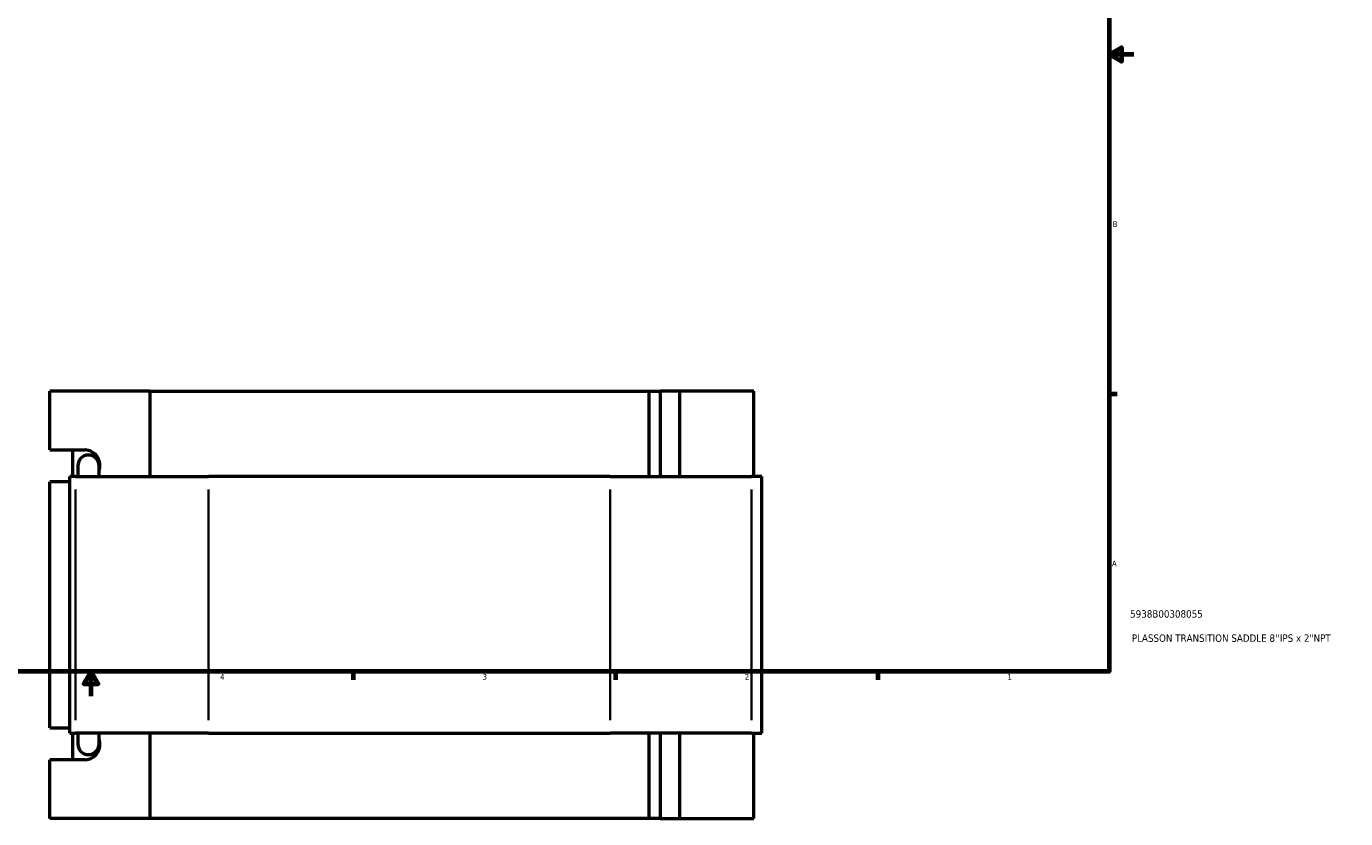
# Model space of a CAD drawing. Header units: inches. Extents: x -0.9 to 58.2, y -1.4 to 47.5.
# Tile 3 of 7: x 16 to 37.3, y -1.4 to 11.5. Entities that reach past the tile are written whole.
import ezdxf

# ---------------------------------------------------------------- set-up
doc = ezdxf.new("R2010")
doc.units = ezdxf.units.IN
doc.header["$MEASUREMENT"] = 0
for name, color, linetype, lineweight in [('Border (ANSI)', 7, 'Continuous', 70), ('Title (ANSI)', 7, 'Continuous', 50), ('Visible (ANSI)', 7, 'Continuous', 50), ('Visible Narrow (ANSI)', 7, 'Continuous', 35)]:
    doc.layers.add(name, color=color, linetype=linetype, lineweight=lineweight)
doc.styles.add('Note Text (ANSI)', font='tahoma.ttf')
doc.styles.add('Text Style29', font='tahoma.ttf')

# ---------------------------------------------------------------- blocks, each defined once
blk = doc.blocks.new('Borders Default Border')
at = {"layer": 'Border (ANSI)'}
for p, q in [((33.5, 5.5), (33.634, 5.5)), ((21.25, 1), (21.25, 0.866)), ((25.5, 1), (25.5, 0.866)), ((29.75, 1), (29.75, 0.866))]:
    blk.add_line(p, q, dxfattribs=at)
at = {"layer": 'Border (ANSI)', "flags": 128}
for points in [[(0.5, 1), (0.5, 21), (33.5, 21), (33.5, 1), (0.5, 1)], [(33.9, 11), (33.5, 11), (33.7, 11.115), (33.7, 10.885), (33.5, 11)], [(17, 0.6), (17, 1), (16.885, 0.8), (17.115, 0.8), (17, 1)]]:
    blk.add_lwpolyline(points, dxfattribs=at)
at = {"layer": 'Border (ANSI)', "color": 5, "true_color": 0x0000ff, "char_height": 0.0945, "attachment_point": 7, "style": 'Note Text (ANSI)'}
for s, insert in [('B', (33.558, 8.203)), ('A', (33.547, 2.703)), ('4', (19.092, 0.866)), ('3', (23.346, 0.864)), ('2', (27.596, 0.866)), ('1', (31.854, 0.866))]:
    blk.add_mtext(s, dxfattribs=dict(at, insert=insert))
blk = doc.blocks.new('Title Blocks ANSI - Large')
at = {"layer": 'Title (ANSI)', "color": 5, "true_color": 0x0000ff, "style": 'Text Style29'}
for tag, p in [('PART_NUMBER_001', (0.341, 0.873)), ('DESCRIPTION_001', (0.369, 0.481))]:
    blk.add_attdef(tag, p, '', height=0.12, dxfattribs=at)

msp = doc.modelspace()

# ---------------------------------------------------------------- linework, layer by layer
at = {"layer": 'Visible (ANSI)'}
for p, q in [((16.3339, 4.5909), (16.3339, 5.5453)), ((17.9521, 5.5453), (16.3339, 5.5453)), ((17.9521, 5.5453), (17.9521, 4.1593)), ((17.9521, 5.5453), (26.0431, 5.5453)), ((26.0431, 5.5453), (26.2298, 5.5453)), ((26.0431, 4.1593), (26.0431, 5.5453)), ((26.545, 5.5453), (26.2298, 5.5453)), ((26.2298, 4.1593), (26.2298, 5.5453)), ((27.7438, 5.5453), (26.545, 5.5453)), ((26.545, 4.1593), (26.545, 5.5453)), ((27.7438, 4.1593), (27.7438, 5.5453)), ((16.3339, 4.5909), (16.9003, 4.5909)), ((16.7019, 4.1593), (16.7019, 4.5909)), ((16.7853, 4.3358), (16.7853, 4.1593)), ((17.1297, 4.1593), (17.1297, 4.3358)), ((16.6561, 4.0743), (16.3339, 4.0743)), ((16.3339, 0.0864), (16.3339, 4.0743)), ((16.7472, 4.1593), (16.6561, 4.1593)), ((16.6561, 0.0013), (16.6561, 4.1593)), ((16.7472, 4.1593), (18.9043, 4.1593)), ((25.4139, 4.1593), (18.9043, 4.1593)), ((25.4139, 4.1593), (27.7057, 4.1593)), ((27.8729, 4.1593), (27.7057, 4.1593)), ((27.8729, 0.0013), (27.8729, 4.1593)), ((16.3339, 0.0864), (16.6561, 0.0864)), ((16.6561, 0.0013), (16.7472, 0.0013)), ((16.7019, -0.4302), (16.7019, 0.0013)), ((18.9043, 0.0013), (16.7472, 0.0013)), ((16.7853, 0.0013), (16.7853, -0.1752)), ((17.1297, -0.1752), (17.1297, 0.0013)), ((17.9521, 0.0013), (17.9521, -1.3847)), ((18.9043, 0.0013), (25.4139, 0.0013)), ((27.7057, 0.0013), (25.4139, 0.0013)), ((26.0431, -1.3847), (26.0431, 0.0013)), ((26.2298, -1.3847), (26.2298, 0.0013)), ((26.545, -1.3847), (26.545, 0.0013)), ((27.7057, 0.0013), (27.8729, 0.0013)), ((27.7438, -1.3847), (27.7438, 0.0013)), ((16.9003, -0.4302), (16.3339, -0.4302)), ((16.3339, -1.3847), (16.3339, -0.4302)), ((17.9521, -1.3847), (16.3339, -1.3847)), ((26.0431, -1.3847), (17.9521, -1.3847)), ((26.2298, -1.3847), (26.0431, -1.3847)), ((26.2298, -1.3847), (26.545, -1.3847)), ((26.545, -1.3847), (27.7438, -1.3847))]:
    msp.add_line(p, q, dxfattribs=at)
for centre, start, end in [((16.9575, 4.3358), 0, 180), ((16.9575, -0.1752), 180, 0)]:
    msp.add_arc(centre, 0.1722, start, end, dxfattribs=at)
for centre, major_axis, start_param, end_param in [((16.9003, 4.3326), (0, 0.2583), 4.3792102, 6.2831853), ((16.9003, -0.1719), (0, -0.2583), 0, 1.9039751)]:
    msp.add_ellipse(centre, major_axis=major_axis, ratio=0.9396926, start_param=start_param, end_param=end_param, dxfattribs=at)
at = {"layer": 'Visible Narrow (ANSI)'}
for p, q in [((16.7472, 0.2092), (16.7472, 3.9514)), ((18.9043, 0.2092), (18.9043, 3.9514)), ((25.4139, 0.2092), (25.4139, 3.9514)), ((27.7057, 0.2092), (27.7057, 3.9514))]:
    msp.add_line(p, q, dxfattribs=at)

# ---------------------------------------------------------------- block references
msp.add_blockref('Borders Default Border', (0, 0))
msp.add_blockref('Title Blocks ANSI - Large', (33.5, 1)).add_auto_attribs({'PART_NUMBER_001': '5938B00308055', 'DESCRIPTION_001': 'PLASSON TRANSITION SADDLE 8\'\'IPS x 2"NPT'})

doc.saveas('drawing.dxf')
